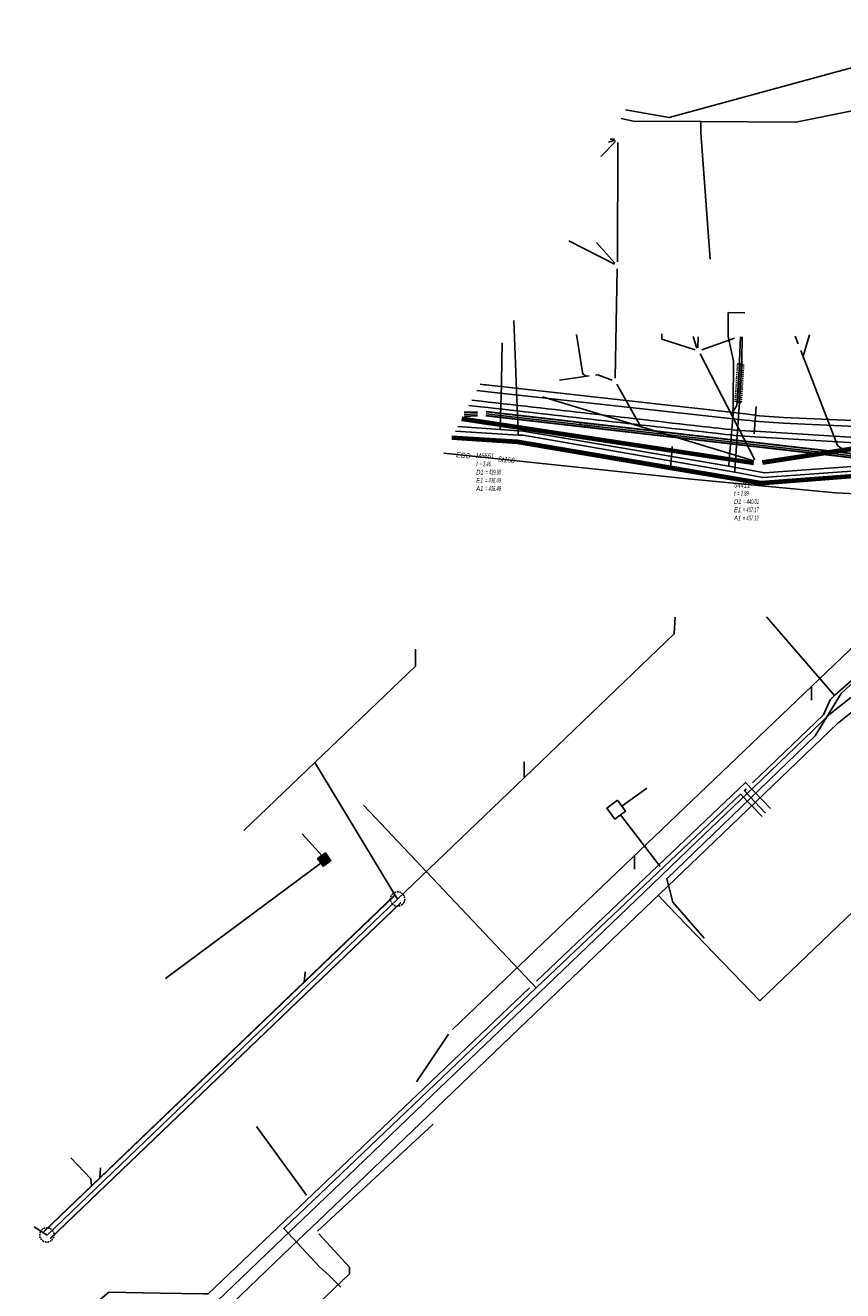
# Model space of a CAD drawing. Header units: metres. Extents: x 2695563 to 2696938, y 1260544 to 1262032.
# Tile 25 of 256: x 2695678 to 2695763, y 1261185 to 1261317. Entities that reach past the tile are written whole.
import ezdxf

# ---------------------------------------------------------------- set-up
doc = ezdxf.new("R2010")
doc.units = ezdxf.units.M
for name, pattern in [('AUSGEZOGEN', [0]), ('STRICHLINIE2_S3', [0.25, 0.15, -0.1]), ('VERDECKT2_S2', [0.18, 0.1, -0.08])]:
    doc.linetypes.add(name, pattern=pattern)
for name, color, linetype in [('AW_LK_ Haltung Text', 7, 'AUSGEZOGEN'), ('AW_LK_Haltung', 24, 'AUSGEZOGEN'), ('AW_LK_Normschacht Text', 24, 'AUSGEZOGEN'), ('AW_LK_Schacht Detailpolygon', 24, 'AUSGEZOGEN'), ('EW_LK_Bauwerk_FL_Linie_Punkt', 1, 'AUSGEZOGEN'), ('EW_LK_Trasseabs', 1, 'AUSGEZOGEN'), ('EW_LK_Trasserand', 1, 'AUSGEZOGEN'), ('FM_LK_SW_BAUWERK', 94, 'AUSGEZOGEN'), ('FM_LK_SW_TRASSEKANTE', 94, 'AUSGEZOGEN'), ('GA_LK_Leitung', 32, 'AUSGEZOGEN'), ('GA_LK_Leitung_Text', 32, 'AUSGEZOGEN'), ('GA_LK_Schutzrohr', 32, 'AUSGEZOGEN'), ('TV_LK_LEITUNG', 92, 'AUSGEZOGEN'), ('WA_LK_Leitung', 171, 'AUSGEZOGEN'), ('WA_LK_Schutzrohr', 171, 'AUSGEZOGEN')]:
    doc.layers.add(name, color=color, linetype=linetype)
doc.styles.add('ARIAL', font='arial.ttf')
pattern_1 = [(0, (2708005, 1273150), (6075, 6075), [6075, -6075]), (90, (2708005, 1273150), (-6075, 6075), [6075, -6075])]

# ---------------------------------------------------------------- blocks, each defined once
blk = doc.blocks.new('COMPLEXOBJECT_1520')
at = {"layer": 'AW_LK_Schacht Detailpolygon', "color": 24, "linetype": 'STRICHLINIE2_S3', "transparency": 33554687}
for radius, start, end in [(0.747, 68.488, 153.6846), (0.748, 350.6204, 68.7638), (0.749, 153.3972, 236.577), (0.751, 236.6124, 350.6568)]:
    blk.add_arc((5678.94, 11190.81), radius, start, end, dxfattribs=at)
blk = doc.blocks.new('COMPLEXOBJECT_1521')
at = {"layer": 'AW_LK_Schacht Detailpolygon', "color": 24, "linetype": 'STRICHLINIE2_S3', "transparency": 33554687}
for radius, start, end in [(0.748, 131.5894, 223.8421), (0.749, 43.8157, 131.7791), (0.751, 311.0535, 43.7797), (0.75, 223.7065, 310.9778)]:
    blk.add_arc((5715.72, 11226.03), radius, start, end, dxfattribs=at)
blk = doc.blocks.new('COMPLEXOBJECT_1764')
at = {"layer": 'EW_LK_Trasserand', "color": 1, "linetype": 'AUSGEZOGEN', "transparency": 33554687}
for p, q in [((5725.22, 11279.23), (5752.17, 11276.26)), ((5752.21, 11276.92), (5725.28, 11279.93))]:
    blk.add_line(p, q, dxfattribs=at)
blk.add_lwpolyline([(5756.17, 11275.96), (5769.1, 11275.35), (5778.42, 11275.24), (5778.39, 11275.88), (5769.11, 11275.98), (5756.2, 11276.55)], dxfattribs=at)
for centre, radius, start, end in [((5719.08, 11237.25), 42.42, 81.6751, 83.2707), ((5692.22, 10984.57), 297.2, 83.6129, 83.786), ((5760.14, 11354.44), 78.58, 264.1777, 267.1037), ((5757.76, 11315.78), 39.26, 261.865, 267.7203)]:
    blk.add_arc(centre, radius, start, end, dxfattribs=at)
blk = doc.blocks.new('COMPLEXOBJECT_1786')
at = {"layer": 'EW_LK_Trasserand', "color": 1, "linetype": 'AUSGEZOGEN', "transparency": 33554687}
for p, q in [((5723.2, 11277.78), (5724.44, 11277.67)), ((5724.5, 11278.26), (5723.5, 11278.35)), ((5765.46, 11274.34), (5753.22, 11275.09)), ((5753.18, 11274.51), (5765.41, 11273.77))]:
    blk.add_line(p, q, dxfattribs=at)
blk.add_lwpolyline([(5772.2, 11273.67), (5776.91, 11273.8), (5776.92, 11274.35)], dxfattribs=at)
for centre, radius, start, end in [((6202.41, 15398.81), 4148.76, 263.38443, 263.72712), ((8560.29, 36000.14), 24884, 263.456344, 263.513489), ((5756.42, 11333.44), 59.01, 262.874, 266.856), ((5755.29, 11323.11), 48.06, 262.6695, 267.5251), ((5769.71, 11332.16), 58.55, 265.7897, 272.4381), ((5769.66, 11326.22), 52.05, 265.3702, 272.7708), ((5760.54, 11837.27), 563.16, 271.1835, 271.6663)]:
    blk.add_arc(centre, radius, start, end, dxfattribs=at)

msp = doc.modelspace()

# ---------------------------------------------------------------- hatches: boundary and pattern name
at = {"layer": 'EW_LK_Bauwerk_FL_Linie_Punkt', "lineweight": 18, "transparency": 33554687}
h = msp.add_hatch(dxfattribs=at)
h.set_pattern_fill('MUSTER', color=1, scale=4050, style=0, pattern_type=2)
h.set_pattern_definition([(0, (2703955, 1269100), (4050, 4050), [4050, -4050]), (90, (2703955, 1269100), (-4050, 4050), [4050, -4050])])
h.paths.add_polyline_path([(2695739.76, 1261236.2), (2695738.64, 1261235.36), (2695739.48, 1261234.24), (2695740.6, 1261235.08)], flags=0)
at = {"layer": 'EW_LK_Trasserand', "lineweight": 18, "transparency": 33554687}
h = msp.add_hatch(dxfattribs=at)
h.set_pattern_fill('MUSTER', color=1, scale=6075, style=0, pattern_type=2)
h.set_pattern_definition(pattern_1)
h.paths.add_polyline_path([(2695725.02, 1261279.19), (2695725.06, 1261279.19), (2695725.1, 1261279.18), (2695725.14, 1261279.18), (2695725.17, 1261279.18), (2695725.21, 1261279.17), (2695725.25, 1261279.17), (2695725.29, 1261279.16), (2695725.32, 1261279.16), (2695725.36, 1261279.15), (2695725.4, 1261279.15), (2695725.44, 1261279.14), (2695725.48, 1261279.14), (2695725.51, 1261279.13), (2695725.55, 1261279.13), (2695725.59, 1261279.12), (2695725.63, 1261279.12), (2695725.66, 1261279.11), (2695725.7, 1261279.11), (2695725.74, 1261279.1), (2695725.78, 1261279.1), (2695725.82, 1261279.09), (2695725.85, 1261279.09), (2695725.89, 1261279.08), (2695725.93, 1261279.08), (2695725.97, 1261279.07), (2695726, 1261279.07), (2695726.04, 1261279.06), (2695726.08, 1261279.06), (2695726.12, 1261279.05), (2695726.16, 1261279.04), (2695726.19, 1261279.04), (2695753.14, 1261276.07), (2695753.27, 1261276.06), (2695753.4, 1261276.05), (2695753.53, 1261276.04), (2695753.66, 1261276.02), (2695753.78, 1261276.01), (2695753.91, 1261276), (2695754.04, 1261275.99), (2695754.17, 1261275.98), (2695754.3, 1261275.96), (2695754.43, 1261275.95), (2695754.56, 1261275.94), (2695754.69, 1261275.93), (2695754.82, 1261275.92), (2695754.94, 1261275.91), (2695755.07, 1261275.9), (2695755.2, 1261275.89), (2695755.33, 1261275.88), (2695755.46, 1261275.87), (2695755.59, 1261275.86), (2695755.72, 1261275.85), (2695755.85, 1261275.85), (2695755.98, 1261275.84), (2695756.11, 1261275.83), (2695756.24, 1261275.82), (2695756.37, 1261275.81), (2695756.49, 1261275.8), (2695756.62, 1261275.8), (2695756.75, 1261275.79), (2695756.88, 1261275.78), (2695757.01, 1261275.78), (2695757.14, 1261275.77), (2695770.07, 1261275.16), (2695779.39, 1261275.05), (2695779.36, 1261275.69), (2695770.08, 1261275.78), (2695757.17, 1261276.36), (2695757.04, 1261276.37), (2695756.91, 1261276.37), (2695756.78, 1261276.38), (2695756.65, 1261276.39), (2695756.52, 1261276.39), (2695756.39, 1261276.4), (2695756.27, 1261276.41), (2695756.14, 1261276.42), (2695756.01, 1261276.43), (2695755.88, 1261276.44), (2695755.75, 1261276.45), (2695755.62, 1261276.46), (2695755.49, 1261276.47), (2695755.36, 1261276.48), (2695755.23, 1261276.49), (2695755.1, 1261276.5), (2695754.98, 1261276.51), (2695754.85, 1261276.52), (2695754.72, 1261276.54), (2695754.59, 1261276.55), (2695754.46, 1261276.57), (2695754.33, 1261276.58), (2695754.2, 1261276.59), (2695754.07, 1261276.61), (2695753.95, 1261276.62), (2695753.82, 1261276.64), (2695753.69, 1261276.66), (2695753.56, 1261276.67), (2695753.43, 1261276.69), (2695753.3, 1261276.71), (2695753.18, 1261276.73), (2695726.25, 1261279.74), (2695726.23, 1261279.74), (2695726.2, 1261279.74), (2695726.17, 1261279.75), (2695726.14, 1261279.75), (2695726.11, 1261279.75), (2695726.08, 1261279.76), (2695726.05, 1261279.76), (2695726.02, 1261279.76), (2695726, 1261279.77), (2695725.97, 1261279.77), (2695725.94, 1261279.77), (2695725.91, 1261279.78), (2695725.88, 1261279.78), (2695725.85, 1261279.78), (2695725.82, 1261279.79), (2695725.79, 1261279.79), (2695725.77, 1261279.79), (2695725.74, 1261279.8), (2695725.71, 1261279.8), (2695725.68, 1261279.8), (2695725.65, 1261279.81), (2695725.62, 1261279.81), (2695725.59, 1261279.81), (2695725.56, 1261279.81), (2695725.54, 1261279.82), (2695725.51, 1261279.82), (2695725.48, 1261279.82), (2695725.45, 1261279.83), (2695725.42, 1261279.83), (2695725.39, 1261279.83), (2695725.36, 1261279.84)], flags=0)
h = msp.add_hatch(dxfattribs=at)
h.set_pattern_fill('MUSTER', color=1, scale=6075, style=0, pattern_type=2)
h.set_pattern_definition(pattern_1)
h.paths.add_polyline_path([(2695724.17, 1261277.59), (2695725.41, 1261277.48), (2695726.21, 1261277.38), (2695727, 1261277.29), (2695727.8, 1261277.2), (2695728.59, 1261277.11), (2695729.39, 1261277.02), (2695730.18, 1261276.93), (2695730.98, 1261276.84), (2695731.77, 1261276.74), (2695732.57, 1261276.65), (2695733.36, 1261276.56), (2695734.16, 1261276.47), (2695734.95, 1261276.38), (2695735.75, 1261276.29), (2695736.54, 1261276.2), (2695737.34, 1261276.11), (2695738.13, 1261276.02), (2695738.93, 1261275.93), (2695739.72, 1261275.84), (2695740.52, 1261275.75), (2695741.32, 1261275.66), (2695742.11, 1261275.57), (2695742.91, 1261275.49), (2695743.7, 1261275.4), (2695744.5, 1261275.31), (2695745.29, 1261275.22), (2695746.09, 1261275.13), (2695746.88, 1261275.04), (2695747.68, 1261274.96), (2695748.48, 1261274.87), (2695749.27, 1261274.78), (2695750.07, 1261274.69), (2695750.2, 1261274.68), (2695750.33, 1261274.66), (2695750.46, 1261274.64), (2695750.59, 1261274.63), (2695750.72, 1261274.61), (2695750.86, 1261274.6), (2695750.99, 1261274.58), (2695751.12, 1261274.57), (2695751.25, 1261274.56), (2695751.38, 1261274.54), (2695751.51, 1261274.53), (2695751.64, 1261274.52), (2695751.78, 1261274.5), (2695751.91, 1261274.49), (2695752.04, 1261274.48), (2695752.17, 1261274.47), (2695752.3, 1261274.46), (2695752.44, 1261274.44), (2695752.57, 1261274.43), (2695752.7, 1261274.42), (2695752.83, 1261274.41), (2695752.96, 1261274.4), (2695753.09, 1261274.39), (2695753.23, 1261274.38), (2695753.36, 1261274.37), (2695753.49, 1261274.36), (2695753.62, 1261274.36), (2695753.75, 1261274.35), (2695753.89, 1261274.34), (2695754.02, 1261274.33), (2695754.15, 1261274.32), (2695766.38, 1261273.58), (2695766.6, 1261273.57), (2695766.82, 1261273.55), (2695767.04, 1261273.54), (2695767.25, 1261273.53), (2695767.47, 1261273.51), (2695767.69, 1261273.5), (2695767.91, 1261273.49), (2695768.13, 1261273.48), (2695768.35, 1261273.47), (2695768.57, 1261273.46), (2695768.79, 1261273.46), (2695769.01, 1261273.45), (2695769.23, 1261273.44), (2695769.44, 1261273.44), (2695769.66, 1261273.43), (2695769.88, 1261273.43), (2695770.1, 1261273.43), (2695770.32, 1261273.43), (2695770.54, 1261273.43), (2695770.76, 1261273.43), (2695770.98, 1261273.43), (2695771.2, 1261273.43), (2695771.42, 1261273.43), (2695771.64, 1261273.43), (2695771.85, 1261273.44), (2695772.07, 1261273.44), (2695772.29, 1261273.45), (2695772.51, 1261273.45), (2695772.73, 1261273.46), (2695772.95, 1261273.47), (2695773.17, 1261273.48), (2695777.88, 1261273.61), (2695777.89, 1261274.16), (2695777.74, 1261274.15), (2695777.58, 1261274.15), (2695777.43, 1261274.14), (2695777.28, 1261274.14), (2695777.12, 1261274.13), (2695776.97, 1261274.13), (2695776.82, 1261274.13), (2695776.66, 1261274.12), (2695776.51, 1261274.12), (2695776.36, 1261274.11), (2695776.21, 1261274.11), (2695776.05, 1261274.11), (2695775.9, 1261274.1), (2695775.75, 1261274.1), (2695775.59, 1261274.09), (2695775.44, 1261274.09), (2695775.29, 1261274.09), (2695775.13, 1261274.08), (2695774.98, 1261274.08), (2695774.83, 1261274.08), (2695774.68, 1261274.07), (2695774.52, 1261274.07), (2695774.37, 1261274.06), (2695774.22, 1261274.06), (2695774.06, 1261274.06), (2695773.91, 1261274.05), (2695773.76, 1261274.05), (2695773.6, 1261274.05), (2695773.45, 1261274.04), (2695773.3, 1261274.04), (2695773.15, 1261274.04), (2695772.93, 1261274.03), (2695772.71, 1261274.02), (2695772.49, 1261274.01), (2695772.28, 1261274), (2695772.06, 1261274), (2695771.84, 1261273.99), (2695771.63, 1261273.99), (2695771.41, 1261273.98), (2695771.19, 1261273.98), (2695770.98, 1261273.98), (2695770.76, 1261273.98), (2695770.54, 1261273.98), (2695770.33, 1261273.98), (2695770.11, 1261273.98), (2695769.89, 1261273.98), (2695769.68, 1261273.99), (2695769.46, 1261273.99), (2695769.24, 1261274), (2695769.03, 1261274), (2695768.81, 1261274.01), (2695768.59, 1261274.02), (2695768.38, 1261274.03), (2695768.16, 1261274.04), (2695767.94, 1261274.05), (2695767.73, 1261274.06), (2695767.51, 1261274.07), (2695767.29, 1261274.08), (2695767.08, 1261274.1), (2695766.86, 1261274.11), (2695766.64, 1261274.13), (2695766.43, 1261274.15), (2695754.19, 1261274.9), (2695754.06, 1261274.91), (2695753.92, 1261274.91), (2695753.79, 1261274.92), (2695753.66, 1261274.93), (2695753.53, 1261274.93), (2695753.4, 1261274.94), (2695753.27, 1261274.95), (2695753.14, 1261274.96), (2695753.01, 1261274.97), (2695752.88, 1261274.98), (2695752.74, 1261274.99), (2695752.61, 1261275), (2695752.48, 1261275.01), (2695752.35, 1261275.02), (2695752.22, 1261275.03), (2695752.09, 1261275.04), (2695751.96, 1261275.05), (2695751.83, 1261275.06), (2695751.7, 1261275.07), (2695751.57, 1261275.09), (2695751.44, 1261275.1), (2695751.3, 1261275.11), (2695751.17, 1261275.13), (2695751.04, 1261275.14), (2695750.91, 1261275.16), (2695750.78, 1261275.17), (2695750.65, 1261275.19), (2695750.52, 1261275.2), (2695750.39, 1261275.22), (2695750.26, 1261275.23), (2695750.13, 1261275.25), (2695749.33, 1261275.34), (2695748.54, 1261275.43), (2695747.74, 1261275.52), (2695746.95, 1261275.61), (2695746.15, 1261275.7), (2695745.36, 1261275.79), (2695744.56, 1261275.88), (2695743.77, 1261275.97), (2695742.97, 1261276.07), (2695742.18, 1261276.16), (2695741.38, 1261276.25), (2695740.58, 1261276.34), (2695739.79, 1261276.43), (2695738.99, 1261276.52), (2695738.2, 1261276.61), (2695737.4, 1261276.7), (2695736.61, 1261276.79), (2695735.81, 1261276.88), (2695735.02, 1261276.97), (2695734.22, 1261277.06), (2695733.43, 1261277.15), (2695732.63, 1261277.25), (2695731.84, 1261277.34), (2695731.04, 1261277.43), (2695730.24, 1261277.52), (2695729.45, 1261277.61), (2695728.65, 1261277.7), (2695727.86, 1261277.79), (2695727.06, 1261277.88), (2695726.27, 1261277.97), (2695725.47, 1261278.07), (2695724.47, 1261278.16)], flags=0)
h = msp.add_hatch(dxfattribs=at)
h.set_pattern_fill('MUSTER', color=1, scale=6075, style=0, pattern_type=2)
h.set_pattern_definition(pattern_1)
h.paths.add_polyline_path([(2695695.44, 1261179.68), (2695696.69, 1261180.88), (2695705.57, 1261189.39), (2695708.36, 1261192.06), (2695714.16, 1261197.62), (2695719.91, 1261203.12), (2695729.46, 1261212.27), (2695736.58, 1261219.1), (2695743.42, 1261225.66), (2695748.21, 1261230.25), (2695755.19, 1261236.93), (2695762.85, 1261244.27), (2695765.12, 1261246.06), (2695764.24, 1261246.97), (2695762.02, 1261245.22), (2695754.89, 1261238.39), (2695748.06, 1261231.85), (2695743.44, 1261227.42), (2695735.73, 1261220.03), (2695729.01, 1261213.59), (2695719.48, 1261204.46), (2695712.34, 1261197.62), (2695707.53, 1261193.01), (2695704.67, 1261190.27), (2695695.99, 1261181.95), (2695694.4, 1261180.73)], flags=0)
at = {"layer": 'FM_LK_SW_BAUWERK', "transparency": 33554687}
msp.add_hatch(color=7, dxfattribs=at).paths.add_polyline_path([(2695708.3, 1261230.11), (2695708.88, 1261229.29), (2695709.7, 1261229.86), (2695709.12, 1261230.69)])

# ---------------------------------------------------------------- linework, layer by layer
at = {"layer": 'AW_LK_Haltung', "color": 24, "linetype": 'AUSGEZOGEN', "transparency": 33554687}
for p, q in [((2695738.01, 1261303.71), (2695739.54, 1261305.3)), ((2695738.8, 1261305.22), (2695739.52, 1261305.45)), ((2695738.98, 1261305.55), (2695739.46, 1261305.54)), ((2695739.79, 1261305.2), (2695739.76, 1261292.67)), ((2695734.65, 1261294.88), (2695739.44, 1261292.43)), ((2695737.57, 1261294.7), (2695739.49, 1261292.54)), ((2695739.74, 1261291.93), (2695739.52, 1261280.47)), ((2695747.7, 1261284.86), (2695748.07, 1261283.61)), ((2695748.21, 1261284.8), (2695748.2, 1261283.67)), ((2695752.02, 1261284.68), (2695748.61, 1261283.44)), ((2695758.4, 1261284.87), (2695758.71, 1261284.07)), ((2695759.9, 1261285.01), (2695759.23, 1261282.78)), ((2695748.43, 1261283.02), (2695754.16, 1261271.92)), ((2695733.66, 1261280.28), (2695736.8, 1261280.73)), ((2695739.68, 1261279.84), (2695742.22, 1261275.38)), ((2695731.91, 1261278.52), (2695754.06, 1261271.79)), ((2695722.46, 1261212.17), (2695767.05, 1261254.79)), ((2695760.09, 1261246.72), (2695760.09, 1261248.16)), ((2695700.58, 1261233.04), (2695708.02, 1261240.17)), ((2695708.02, 1261240.17), (2695716.69, 1261225.84)), ((2695729.98, 1261240.24), (2695729.97, 1261238.57)), ((2695729.97, 1261238.57), (2695716.69, 1261225.84)), ((2695741.56, 1261228.99), (2695741.56, 1261230.41)), ((2695707.01, 1261218.22), (2695706.9, 1261217.14)), ((2695718.67, 1261206.68), (2695722.02, 1261211.66)), ((2695720.41, 1261202.22), (2695708.3, 1261191.01)), ((2695685.54, 1261197.64), (2695685.47, 1261196.6))]:
    msp.add_line(p, q, dxfattribs=at)
at = {"layer": 'AW_LK_Haltung', "linetype": 'AUSGEZOGEN', "transparency": 33554687}
for p, q in [((2695754.94, 1261271.8), (2695803.43, 1261279.19)), ((2695754.94, 1261271.78), (2695803.43, 1261279.17)), ((2695754.95, 1261271.76), (2695803.44, 1261279.15)), ((2695754.99, 1261271.5), (2695803.48, 1261278.89)), ((2695754.99, 1261271.48), (2695803.48, 1261278.87)), ((2695754.99, 1261271.46), (2695803.48, 1261278.85)), ((2695723.41, 1261276.03), (2695754.01, 1261271.42)), ((2695723.42, 1261276.07), (2695754.02, 1261271.45)), ((2695723.42, 1261276.05), (2695754.01, 1261271.43)), ((2695723.46, 1261276.37), (2695754.06, 1261271.75)), ((2695723.46, 1261276.35), (2695754.06, 1261271.73)), ((2695723.46, 1261276.33), (2695754.06, 1261271.71)), ((2695725.06, 1261276.95), (2695723.68, 1261276.9)), ((2695725.06, 1261276.93), (2695723.68, 1261276.88)), ((2695725.06, 1261276.91), (2695723.68, 1261276.86)), ((2695725.08, 1261276.55), (2695723.7, 1261276.5)), ((2695725.08, 1261276.53), (2695723.7, 1261276.48)), ((2695725.08, 1261276.51), (2695723.7, 1261276.46)), ((2695765.88, 1261271.97), (2695725.95, 1261276.55)), ((2695765.88, 1261271.95), (2695725.95, 1261276.53)), ((2695765.88, 1261271.99), (2695725.96, 1261276.57)), ((2695765.93, 1261272.39), (2695726, 1261276.97)), ((2695765.93, 1261272.37), (2695726, 1261276.95)), ((2695765.92, 1261272.35), (2695726, 1261276.93)), ((2695716.33, 1261226.21), (2695679.58, 1261190.98)), ((2695716.34, 1261226.2), (2695679.59, 1261190.96)), ((2695716.36, 1261226.18), (2695679.6, 1261190.95)), ((2695717.02, 1261225.49), (2695680.27, 1261190.26)), ((2695717.04, 1261225.48), (2695680.28, 1261190.24)), ((2695717.05, 1261225.46), (2695680.29, 1261190.23))]:
    msp.add_line(p, q, dxfattribs=at)
at = {"layer": 'AW_LK_Haltung', "color": 255, "transparency": 33554687}
for p, q in [((2695754.97, 1261271.63), (2695803.46, 1261279.02)), ((2695723.44, 1261276.2), (2695754.04, 1261271.58)), ((2695725.07, 1261276.73), (2695723.69, 1261276.68)), ((2695765.9, 1261272.17), (2695725.98, 1261276.75)), ((2695716.69, 1261225.84), (2695679.94, 1261190.6))]:
    msp.add_line(p, q, dxfattribs=at)
at = {"layer": 'AW_LK_Haltung', "color": 24, "linetype": 'AUSGEZOGEN', "transparency": 33554687}
for points in [[(2695744.42, 1261285.14), (2695744.42, 1261284.57), (2695747.92, 1261283.43)], [(2695735.45, 1261285.04), (2695736.11, 1261280.91), (2695736.5, 1261280.7)], [(2695758.98, 1261283.38), (2695762.82, 1261273.4), (2695763.33, 1261273.05)], [(2695737.46, 1261280.79), (2695737.71, 1261280.81), (2695739.2, 1261280.25)], [(2695745.81, 1261255.41), (2695745.71, 1261253.66), (2695729.97, 1261238.57)], [(2695718.59, 1261252.04), (2695718.56, 1261250.27), (2695708.02, 1261240.17)], [(2695682.41, 1261198.72), (2695684.52, 1261196.52), (2695684.6, 1261195.76)], [(2695679.94, 1261190.6), (2695679.28, 1261191.03), (2695678.57, 1261191.48)], [(2695708.42, 1261190.72), (2695711.65, 1261187.25), (2695711.65, 1261186.53), (2695693.42, 1261169.08)]]:
    msp.add_lwpolyline(points, dxfattribs=at)
at = {"layer": 'EW_LK_Bauwerk_FL_Linie_Punkt', "color": 1, "linetype": 'AUSGEZOGEN', "transparency": 33554687}
msp.add_lwpolyline([(2695739.76, 1261236.2), (2695738.64, 1261235.36), (2695739.48, 1261234.24), (2695740.6, 1261235.08), (2695739.76, 1261236.2)], close=True, dxfattribs=at)
at = {"layer": 'EW_LK_Trasseabs', "color": 1, "linetype": 'AUSGEZOGEN', "transparency": 33554687}
for p, q in [((2695751.37, 1261284.83), (2695751.35, 1261287.35)), ((2695751.35, 1261287.35), (2695753.1, 1261287.32)), ((2695754.09, 1261274.64), (2695754.29, 1261277.51)), ((2695740.22, 1261235.6), (2695742.83, 1261237.46)), ((2695744.23, 1261229.25), (2695740.06, 1261234.67)), ((2695745.11, 1261225.1), (2695744.02, 1261226.24)), ((2695745.11, 1261225.1), (2695754.68, 1261215.16)), ((2695707.13, 1261194.79), (2695701.91, 1261201.99))]:
    msp.add_line(p, q, dxfattribs=at)
for points in [[(2695751.85, 1261276.55), (2695751.9, 1261277.78), (2695751.93, 1261282.27), (2695751.37, 1261284.83)], [(2695754.68, 1261215.16), (2695772.69, 1261232.4), (2695765.06, 1261240.32), (2695768.79, 1261243.89)]]:
    msp.add_lwpolyline(points, dxfattribs=at)
at = {"layer": 'EW_LK_Trasserand', "color": 1, "linetype": 'AUSGEZOGEN', "transparency": 33554687}
for points in [[(2695764.24, 1261246.97), (2695762.02, 1261245.22), (2695754.89, 1261238.39), (2695748.06, 1261231.85), (2695743.44, 1261227.42), (2695735.73, 1261220.03), (2695729.01, 1261213.59), (2695719.48, 1261204.46), (2695712.34, 1261197.62), (2695707.53, 1261193.01), (2695704.67, 1261190.27), (2695695.99, 1261181.95)], [(2695696.69, 1261180.88), (2695705.57, 1261189.39), (2695708.36, 1261192.06), (2695714.16, 1261197.62), (2695719.91, 1261203.12), (2695729.46, 1261212.27), (2695736.58, 1261219.1), (2695743.42, 1261225.66), (2695748.21, 1261230.25), (2695755.19, 1261236.93), (2695762.85, 1261244.27), (2695765.12, 1261246.06)]]:
    msp.add_lwpolyline(points, dxfattribs=at)
at = {"layer": 'FM_LK_SW_BAUWERK', "color": 94, "transparency": 33554687}
msp.add_lwpolyline([(2695708.3, 1261230.11), (2695708.88, 1261229.29), (2695709.7, 1261229.86), (2695709.12, 1261230.69), (2695708.3, 1261230.11)], close=True, dxfattribs=at)
at = {"layer": 'FM_LK_SW_TRASSEKANTE', "color": 94, "linetype": 'AUSGEZOGEN', "transparency": 33554687}
for p, q in [((2695708.74, 1261230.42), (2695706.67, 1261232.68)), ((2695708.66, 1261229.61), (2695692.35, 1261217.5))]:
    msp.add_line(p, q, dxfattribs=at)
for points in [[(2695781.27, 1261316.75), (2695780.69, 1261317.48), (2695745.19, 1261307.8), (2695740.61, 1261308.63)], [(2695791.4, 1261258.84), (2695781.03, 1261259.68), (2695771.36, 1261254.95), (2695763.22, 1261247.39), (2695760.48, 1261242.96), (2695744.92, 1261227.98), (2695745.55, 1261225.52), (2695748.84, 1261221.75)]]:
    msp.add_lwpolyline(points, dxfattribs=at)
at = {"layer": 'GA_LK_Leitung', "color": 32, "linetype": 'AUSGEZOGEN', "transparency": 33554687}
for points in [[(2695729.35, 1261274.49), (2695729.31, 1261275.62), (2695728.9, 1261286.52)], [(2695752.06, 1261270.63), (2695752.07, 1261270.76), (2695752.08, 1261270.94), (2695752.09, 1261271.05), (2695752.09, 1261271.1), (2695752.11, 1261271.33), (2695752.54, 1261277.94), (2695752.79, 1261281.91), (2695752.8, 1261282.18), (2695752.81, 1261282.3), (2695752.85, 1261284.8)], [(2695722.76, 1261274.93), (2695729.35, 1261274.49), (2695729.85, 1261274.5), (2695752.06, 1261270.63), (2695754.99, 1261270.04), (2695788.85, 1261272.48), (2695789.1, 1261272.5)], [(2695808.59, 1261253.81), (2695804.48, 1261258.1), (2695802.42, 1261260.08), (2695795.53, 1261264.96), (2695791.38, 1261267.86), (2695785.64, 1261269.31), (2695779.1, 1261268.73), (2695771.12, 1261268.02), (2695767.73, 1261268.21), (2695762.63, 1261268.46), (2695746.77, 1261269.95), (2695721.53, 1261272.61)]]:
    msp.add_lwpolyline(points, dxfattribs=at)
at = {"layer": 'GA_LK_Schutzrohr', "color": 32, "linetype": 'VERDECKT2_S2', "transparency": 33554687}
msp.add_lwpolyline([(2695752.34, 1261277.95), (2695752.59, 1261281.92), (2695752.99, 1261281.9), (2695752.74, 1261277.92), (2695752.34, 1261277.95)], close=True, dxfattribs=at)
at = {"layer": 'TV_LK_LEITUNG', "color": 92, "linetype": 'AUSGEZOGEN', "transparency": 33554687}
for points in [[(2695770.63, 1261309.76), (2695758.48, 1261307.32), (2695748.5, 1261307.39)], [(2695748.5, 1261307.39), (2695741.45, 1261307.43), (2695740.13, 1261307.72)], [(2695748.5, 1261307.39), (2695748.49, 1261306.2), (2695749.48, 1261292.97)]]:
    msp.add_lwpolyline(points, dxfattribs=at)
at = {"layer": 'WA_LK_Leitung', "color": 7, "linetype": 'AUSGEZOGEN', "transparency": 33554687}
for p, q in [((2695727.59, 1261280.16), (2695727.67, 1261284.19)), ((2695762.52, 1261247.18), (2695755.38, 1261255.44)), ((2695730.63, 1261217.16), (2695713.11, 1261235.68))]:
    msp.add_line(p, q, dxfattribs=at)
at = {"layer": 'WA_LK_Leitung', "linetype": 'AUSGEZOGEN', "transparency": 33554687}
for p, q in [((2695729.22, 1261273.67), (2695722.38, 1261274.09)), ((2695729.22, 1261273.65), (2695722.38, 1261274.08)), ((2695729.22, 1261273.63), (2695722.38, 1261274.06)), ((2695729.26, 1261273.97), (2695722.4, 1261274.39)), ((2695729.26, 1261273.95), (2695722.4, 1261274.37)), ((2695729.26, 1261273.93), (2695722.4, 1261274.36)), ((2695745.31, 1261270.94), (2695729.22, 1261273.67)), ((2695745.3, 1261270.92), (2695729.22, 1261273.65)), ((2695745.3, 1261270.9), (2695729.22, 1261273.63)), ((2695745.36, 1261271.24), (2695729.26, 1261273.97)), ((2695745.36, 1261271.22), (2695729.26, 1261273.95)), ((2695745.35, 1261271.2), (2695729.26, 1261273.93)), ((2695802.66, 1261273.33), (2695754.84, 1261269.63)), ((2695802.66, 1261273.31), (2695754.84, 1261269.61)), ((2695802.66, 1261273.29), (2695754.84, 1261269.59)), ((2695802.68, 1261273.03), (2695754.82, 1261269.33)), ((2695802.69, 1261273.01), (2695754.82, 1261269.31)), ((2695802.69, 1261272.99), (2695754.82, 1261269.29)), ((2695754.82, 1261269.31), (2695745.3, 1261270.92)), ((2695754.82, 1261269.29), (2695745.3, 1261270.9)), ((2695754.82, 1261269.33), (2695745.31, 1261270.94)), ((2695754.84, 1261269.59), (2695745.35, 1261271.2)), ((2695754.84, 1261269.63), (2695745.36, 1261271.24)), ((2695754.84, 1261269.61), (2695745.36, 1261271.22))]:
    msp.add_line(p, q, dxfattribs=at)
at = {"layer": 'WA_LK_Leitung', "color": 255, "linetype": 'AUSGEZOGEN', "transparency": 33554687}
for p, q in [((2695729.24, 1261273.8), (2695722.39, 1261274.22)), ((2695745.33, 1261271.07), (2695729.24, 1261273.8)), ((2695802.67, 1261273.16), (2695754.83, 1261269.46)), ((2695754.83, 1261269.46), (2695745.33, 1261271.07))]:
    msp.add_line(p, q, dxfattribs=at)
at = {"layer": 'WA_LK_Leitung', "color": 7, "linetype": 'AUSGEZOGEN', "transparency": 33554687}
for points in [[(2695751.43, 1261271.25), (2695751.45, 1261271.51), (2695751.47, 1261271.75), (2695751.48, 1261271.91), (2695751.91, 1261277.07), (2695752.28, 1261277.59), (2695752.31, 1261277.99), (2695752.55, 1261281.97), (2695752.56, 1261282.12), (2695752.57, 1261282.3), (2695752.65, 1261284.8)], [(2695727.44, 1261275.08), (2695727.45, 1261275.36), (2695727.58, 1261279.77), (2695727.59, 1261280.16)], [(2695795.01, 1261273.48), (2695787.88, 1261272.85), (2695774.95, 1261271.98), (2695755.19, 1261270.56), (2695751.43, 1261271.25), (2695729.87, 1261274.93), (2695727.44, 1261275.08), (2695723.01, 1261275.39)], [(2695745.33, 1261271.07), (2695745.45, 1261272.65), (2695745.5, 1261273.31)], [(2695740.92, 1261153.12), (2695743.52, 1261150.59), (2695751.94, 1261141.91), (2695754.06, 1261139.72), (2695758.98, 1261144.46), (2695765.32, 1261150.56), (2695775.56, 1261160.43), (2695782.79, 1261167.38), (2695791.52, 1261175.73), (2695800.18, 1261184.01), (2695805.42, 1261189.02), (2695817.65, 1261200.76), (2695819.23, 1261202.25), (2695819.78, 1261202.77), (2695825.71, 1261208.45), (2695800.26, 1261234.99), (2695779.4, 1261256.62), (2695777.39, 1261258.64), (2695776.43, 1261258.66), (2695773.32, 1261256.69), (2695762.52, 1261247.18), (2695762.05, 1261246.73), (2695761.38, 1261245.16), (2695753.92, 1261238.02)], [(2695731.27, 1261217.22), (2695753.18, 1261238.07), (2695755.79, 1261235.34)], [(2695753.27, 1261237.4), (2695753.08, 1261237.21), (2695755.29, 1261234.85)], [(2695754.94, 1261234.52), (2695752.66, 1261236.84), (2695731.23, 1261216.53), (2695704.76, 1261191.28), (2695708.54, 1261187.24), (2695709.47, 1261186.4), (2695710.74, 1261185.15)], [(2695677.65, 1261177.16), (2695678.58, 1261177.95), (2695686.41, 1261184.62), (2695691.81, 1261184.53), (2695696.29, 1261184.45), (2695696.84, 1261184.44), (2695730.54, 1261216.53)], [(2695731.23, 1261216.53), (2695730.83, 1261216.95), (2695730.63, 1261217.16)]]:
    msp.add_lwpolyline(points, dxfattribs=at)
at = {"layer": 'WA_LK_Schutzrohr', "color": 7, "linetype": 'VERDECKT2_S2', "transparency": 33554687}
msp.add_lwpolyline([(2695752.1, 1261278), (2695752.35, 1261281.98), (2695752.75, 1261281.95), (2695752.5, 1261277.98), (2695752.1, 1261278)], close=True, dxfattribs=at)

# ---------------------------------------------------------------- block references
at = {"layer": 'AW_LK_Schacht Detailpolygon', "color": 24, "linetype": 'STRICHLINIE2_S3', "lineweight": -3, "transparency": 33554687}
for name in ['COMPLEXOBJECT_1521', 'COMPLEXOBJECT_1520']:
    msp.add_blockref(name, (2690000.97, 1249999.81), dxfattribs=at)
at = {"layer": 'EW_LK_Trasserand', "color": 1, "linetype": 'AUSGEZOGEN', "lineweight": -3, "transparency": 33554687}
for name in ['COMPLEXOBJECT_1764', 'COMPLEXOBJECT_1786']:
    msp.add_blockref(name, (2690000.97, 1249999.81), dxfattribs=at)

# ---------------------------------------------------------------- texts
at = {"layer": 'AW_LK_ Haltung Text', "color": 24, "transparency": 33554687, "insert": (2695736.76, 1261275.53), "char_height": 0.5571, "width": 2.4567, "attachment_point": 5, "rotation": 353.1186, "style": 'ARIAL'}
msp.add_mtext('\\A1;{\\fArial|i1|b0;\\H0.557054;\\W0.700000;\\C24;< \\W0.490000;400 SB}\\P', dxfattribs=at)
at = {"layer": 'AW_LK_Normschacht Text', "color": 24, "transparency": 33554687, "char_height": 0.5064, "attachment_point": 1, "line_spacing_factor": 1.024096, "style": 'ARIAL'}
for s, insert, width in [('\\A1;{\\fArial|i1|b0;\\H0.506413;\\W0.695636;\\C24;M5661}\\P{\\fArial|i1|b0;\\H0.505000;\\W0.695636;\\C24;t \\W0.486945;= 3.46}\\P{\\fArial|i1|b0;\\H0.505000;\\W0.695636;\\C24;D1 \\W0.486945;= 439.95}\\P{\\fArial|i1|b0;\\H0.505000;\\W0.695636;\\C24;E1 \\W0.486945;= 436.49}\\P{\\fArial|i1|b0;\\H0.505000;\\W0.695636;\\C24;A1 \\W0.486945;= 436.49}\\P', (2695724.94, 1261272.6), 2.8393), ('\\A1;{\\fArial|i1|b0;\\H0.506413;\\W0.694273;\\C24;54411}\\P{\\fArial|i1|b0;\\H0.505000;\\W0.694273;\\C24;t \\W0.485991;= 2.89}\\P{\\fArial|i1|b0;\\H0.505000;\\W0.694273;\\C24;D1 \\W0.485991;= 440.01}\\P{\\fArial|i1|b0;\\H0.505000;\\W0.694273;\\C24;E1 \\W0.485991;= 437.17}\\P{\\fArial|i1|b0;\\H0.505000;\\W0.694273;\\C24;A1 \\W0.485991;= 437.12}\\P', (2695751.98, 1261269.51), 2.8304)]:
    msp.add_mtext(s, dxfattribs=dict(at, insert=insert, width=width))
at = {"layer": 'GA_LK_Leitung_Text', "color": 32, "transparency": 33554687, "char_height": 0.5583, "attachment_point": 5, "rotation": 353.9826, "style": 'ARIAL'}
for s, insert, width in [('\\A1;{\\fArial|i1|b0;\\H0.558250;\\W0.700000;\\C32;EGO}\\P', (2695723.6, 1261272.38), 1.4057), ('\\A1;{\\fArial|i1|b0;\\H0.558250;\\W0.700000;\\C32;St150}\\P', (2695728.1, 1261271.91), 1.6244)]:
    msp.add_mtext(s, dxfattribs=dict(at, insert=insert, width=width))

doc.saveas('drawing.dxf')
